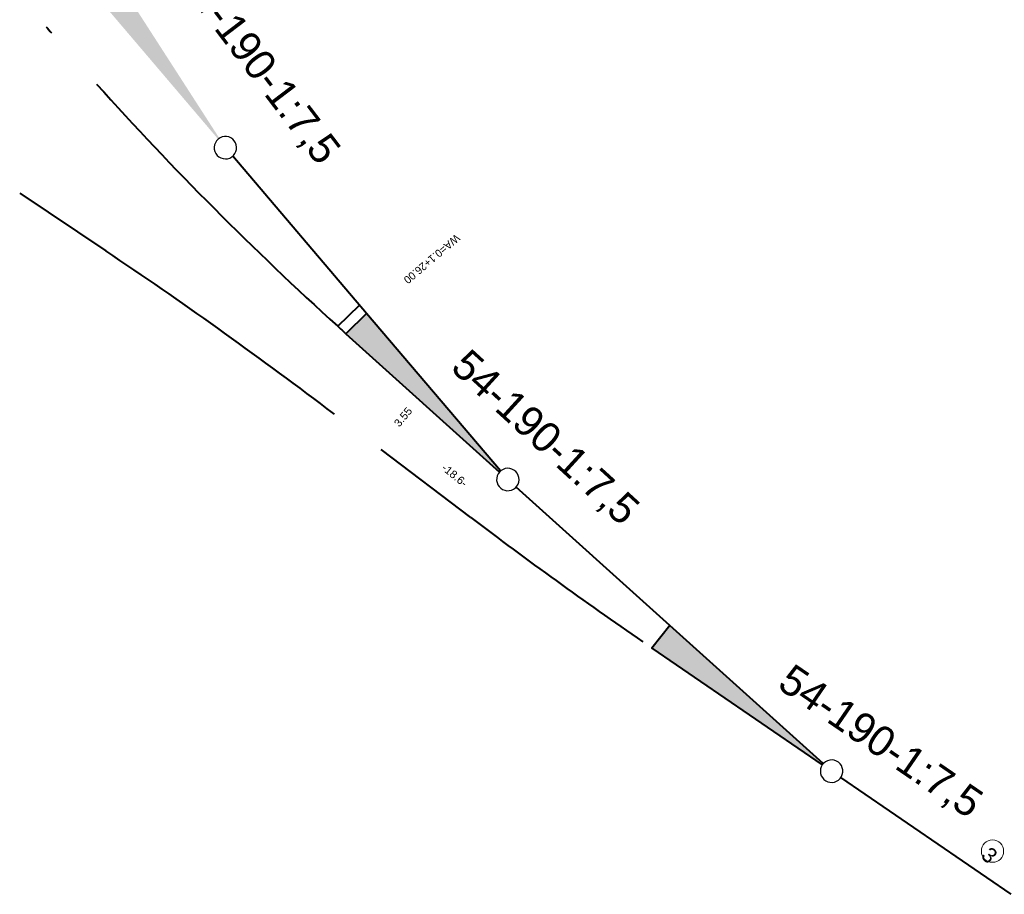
# Model space of a CAD drawing. Header units: metres. Extents: x 4434186 to 4434376, y 5475366 to 5475528.
# Tile 1 of 3: x 4434234 to 4434291, y 5475398 to 5475449. Entities that reach past the tile are written whole.
import ezdxf

# ---------------------------------------------------------------- set-up
doc = ezdxf.new("R2010")
doc.units = ezdxf.units.M
doc.layers.add('GTU_Planung_Dritter', color=191, linetype='Continuous')
doc.styles.add('TS009', font='Card009.shx', dxfattribs={"height": 0.2})

# ---------------------------------------------------------------- blocks, each defined once
blk = doc.blocks.new('SYMB2_2')
at = {"color": 0, "linetype": 'ByBlock', "lineweight": -2, "flags": 128}
blk.add_lwpolyline([(0.5, 0), (0.49, 0.101), (0.459, 0.197), (0.41, 0.286), (0.344, 0.362), (0.264, 0.424), (0.174, 0.469), (0.076, 0.494), (-0.025, 0.499), (-0.125, 0.484), (-0.22, 0.449), (-0.306, 0.395), (-0.379, 0.326), (-0.437, 0.243), (-0.477, 0.15), (-0.497, 0.051), (-0.497, -0.051), (-0.477, -0.15), (-0.437, -0.243), (-0.379, -0.326), (-0.306, -0.395), (-0.22, -0.449), (-0.125, -0.484), (-0.025, -0.499), (0.076, -0.494), (0.174, -0.469), (0.264, -0.424), (0.344, -0.362), (0.41, -0.286), (0.459, -0.197), (0.49, -0.101), (0.5, 0), (0.5, 0)], close=True, dxfattribs=at)
blk = doc.blocks.new('SYMB2_1')
at = {"color": 0, "linetype": 'ByBlock', "lineweight": -2, "flags": 128}
blk.add_lwpolyline([(0.5, 0), (0.49, 0.101), (0.459, 0.197), (0.41, 0.286), (0.344, 0.362), (0.264, 0.424), (0.174, 0.469), (0.076, 0.494), (-0.025, 0.499), (-0.125, 0.484), (-0.22, 0.449), (-0.306, 0.395), (-0.379, 0.326), (-0.437, 0.243), (-0.477, 0.15), (-0.497, 0.051), (-0.497, -0.051), (-0.477, -0.15), (-0.437, -0.243), (-0.379, -0.326), (-0.306, -0.395), (-0.22, -0.449), (-0.125, -0.484), (-0.025, -0.499), (0.076, -0.494), (0.174, -0.469), (0.264, -0.424), (0.344, -0.362), (0.41, -0.286), (0.459, -0.197), (0.49, -0.101), (0.5, 0), (0.5, 0)], close=True, dxfattribs=at)

msp = doc.modelspace()

# ---------------------------------------------------------------- hatches: boundary and pattern name
at = {"layer": 'GTU_Planung_Dritter', "linetype": 'Continuous', "lineweight": 40}
for points in [[(4434245.11, 5475441.784), (4434237.361, 5475450.895), (4434238.702, 5475451.89), (4434245.179, 5475441.835)], [(4434261.39, 5475422.512), (4434252.504, 5475430.519), (4434253.702, 5475431.683), (4434261.452, 5475422.572)], [(4434280.074, 5475405.561), (4434270.208, 5475412.323), (4434271.241, 5475413.635), (4434280.127, 5475405.629)]]:
    msp.add_hatch(color=256, dxfattribs=at).paths.add_polyline_path(points)

# ---------------------------------------------------------------- linework, layer by layer
at = {"layer": 'GTU_Planung_Dritter', "lineweight": 40}
for p, q in [((4434253.702, 5475431.683), (4434245.953, 5475440.794)), ((4434252.031, 5475430.951), (4434253.287, 5475432.172)), ((4434251.848, 5475425.854), (4434251.424, 5475426.176)), ((4434259.736, 5475419.875), (4434254.541, 5475423.813)), ((4434271.241, 5475413.635), (4434262.356, 5475421.642)), ((4434291.012, 5475398.064), (4434281.146, 5475404.826))]:
    msp.add_line(p, q, dxfattribs=at)
at = {"layer": 'GTU_Planung_Dritter', "linetype": 'Continuous', "lineweight": 40}
msp.add_line((4434233.625, 5475438.655), (4434238.61, 5475435.315), dxfattribs=at)
at = {"layer": 'GTU_Planung_Dritter', "lineweight": 40, "flags": 128}
for points in [[(4434261.452, 5475422.572), (4434253.702, 5475431.683), (4434252.504, 5475430.519), (4434261.39, 5475422.512)], [(4434280.127, 5475405.629), (4434271.241, 5475413.635), (4434270.208, 5475412.323), (4434280.074, 5475405.561)]]:
    msp.add_lwpolyline(points, dxfattribs=at)
at = {"layer": 'GTU_Planung_Dritter', "linetype": 'Continuous', "lineweight": 13}
msp.add_circle((4434289.922, 5475400.564), 0.645, dxfattribs=at)
at = {"layer": 'GTU_Planung_Dritter', "lineweight": 40}
for centre, radius, start, end in [((4434382.154, 5475574.402), 193.679, 220.6271, 220.76753), ((4434382.154, 5475574.402), 193.679, 221.93365, 227.78909), ((4434088.307, 5475211.018), 270, 52.83333, 56.17372), ((4434382.154, 5475574.402), 193.679, 227.78909, 227.97876), ((4434422.852, 5475635.033), 270, 232.83333, 235.43731)]:
    msp.add_arc(centre, radius, start, end, dxfattribs=at)

# ---------------------------------------------------------------- block references
at = {"layer": 'GTU_Planung_Dritter'}
for name, p, xscale, yscale, zscale, rotation in [('SYMB2_1', (4434245.531, 5475441.289), 1.299999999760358, 1.299999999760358, 1.299999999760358, 130.3841202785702), ('SYMB2_2', (4434261.873, 5475422.077), 1.300000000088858, 1.300000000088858, 1.300000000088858, 137.9787636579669), ('SYMB2_2', (4434280.61, 5475405.193), 1.300000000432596, 1.300000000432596, 1.300000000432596, 145.5734070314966)]:
    msp.add_blockref(name, p, dxfattribs=dict(at, xscale=xscale, yscale=yscale, zscale=zscale, rotation=rotation))

# ---------------------------------------------------------------- texts
at = {"layer": 'GTU_Planung_Dritter', "lineweight": 13, "style": 'TS009'}
for s, height, rotation, width, p in [('54-190-1:7,5', 1.75, 307.2639, 1.02, (4434242.737, 5475450.944)), ('54-190-1:7,5', 1.75, 317.5237, 1.02, (4434258.493, 5475428.465)), ('3.55', 0.45, 50.3731, 1.05, (4434255.592, 5475425.08)), ('-18.6-', 0.45, 320.886, 1.07, (4434258.004, 5475422.676)), ('54-190-1:7,5', 1.75, 325.5734, 1.02, (4434277.397, 5475410.051))]:
    msp.add_text(s, height=height, rotation=rotation, dxfattribs=dict(at, width=width)).set_placement(p)
msp.add_text('WA=0.1+26.00', height=0.45, rotation=220.4161, dxfattribs=at).set_placement((4434258.859, 5475436.315))
at = {"layer": 'GTU_Planung_Dritter', "lineweight": 13, "insert": (4434289.192, 5475400.223), "char_height": 0.89133, "attachment_point": 7, "rotation": 316.471, "line_spacing_factor": 0.6, "style": 'TS009'}
msp.add_mtext('\\FISO_RECHTS;3', dxfattribs=at)

doc.saveas('drawing.dxf')
